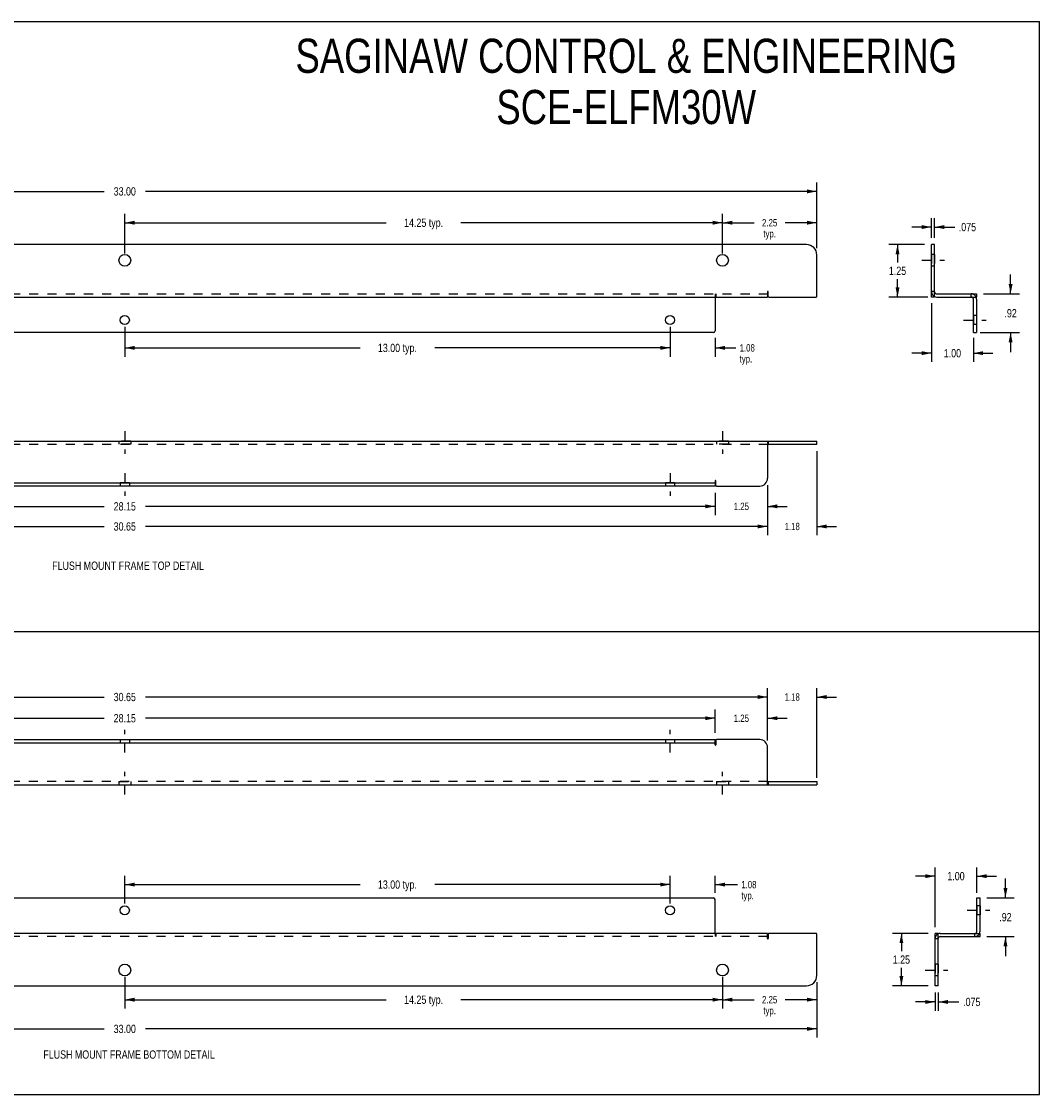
# Model space of a CAD drawing. Header units: inches. Extents: x 0 to 39.5, y 0 to 25.6.
# Tile 2 of 2: x 15.3 to 39.5, y 0 to 25.6. Entities that reach past the tile are written whole.
import ezdxf

# ---------------------------------------------------------------- set-up
doc = ezdxf.new("R2010")
doc.units = ezdxf.units.IN
doc.header["$LTSCALE"] = 2.174419
doc.header["$MEASUREMENT"] = 0
doc.linetypes.add('DASHED', pattern=[0.2, 0.1, -0.1])
doc.linetypes.add('HIDDEN', pattern=[0.2, 0.1, -0.1])
doc.layers.get('0').update_dxf_attribs({"linetype": 'CONTINUOUS'})
for name, color, linetype in [('02___PRT_ALL_AXES', 7, 'CONTINUOUS'), ('DEFAULT_2', 8, 'HIDDEN'), ('DIMENSIONS', 7, 'CONTINUOUS')]:
    doc.layers.add(name, color=color, linetype=linetype)
doc.styles.get("Standard").update_dxf_attribs({"font": 'txt', "width": 0.8})
doc.dimstyles.new('DIMSTYLE_1', dxfattribs={"dimtxt": 0.197674, "dimasz": 0.232558, "dimexe": 0.09, "dimexo": 0.07, "dimgap": 0.0425, "dimtad": 0, "dimtih": 1, "dimtoh": 1, "dimzin": 4, "dimdsep": 46, "dimtxsty": 'Standard', "dimblk": '_FILLED', "dimblk1": '_FILLED', "dimblk2": '_FILLED', "dimcen": 0.09, "dimadec": 0, "dimazin": 0, "dimtfac": 1, "dimtofl": 0, "dimtmove": 0, "dimatfit": 3, "dimldrblk": '_FILLED', "dimfxl": 0, "dimtolj": 1, "dimtzin": 4, "dimarcsym": 0})
doc.dimstyles.new('DIMSTYLE_2', dxfattribs={"dimtxt": 0.174419, "dimasz": 0.232558, "dimexe": 0.09, "dimexo": 0.07, "dimgap": 0.0375, "dimtad": 0, "dimtih": 1, "dimtoh": 1, "dimzin": 4, "dimdsep": 46, "dimtxsty": 'Standard', "dimblk": '_FILLED', "dimblk1": '_FILLED', "dimblk2": '_FILLED', "dimcen": 0.09, "dimadec": 0, "dimazin": 0, "dimtfac": 1, "dimtofl": 0, "dimtmove": 0, "dimatfit": 3, "dimldrblk": '_FILLED', "dimfxl": 0, "dimtolj": 1, "dimtzin": 4, "dimarcsym": 0})
doc.dimstyles.new('DIMSTYLE_4', dxfattribs={"dimtxt": 0.197674, "dimasz": 0.232558, "dimexe": 0.09, "dimexo": 0.07, "dimgap": 0.0425, "dimtad": 0, "dimtih": 1, "dimtoh": 1, "dimdec": 3, "dimzin": 4, "dimdsep": 46, "dimtxsty": 'Standard', "dimblk": '_FILLED', "dimblk1": '_FILLED', "dimblk2": '_FILLED', "dimcen": 0.09, "dimadec": 0, "dimazin": 0, "dimtfac": 1, "dimtdec": 3, "dimtofl": 0, "dimtmove": 0, "dimatfit": 3, "dimldrblk": '_FILLED', "dimfxl": 0, "dimtolj": 1, "dimtzin": 4, "dimarcsym": 0})

# ---------------------------------------------------------------- blocks, each defined once
blk = doc.blocks.new('_FILLED')
at = {"color": 0, "linetype": 'ByBlock'}
blk.add_solid([(0, 0), (-1, 0.2), (-1, -0.2)], dxfattribs=at)
blk = doc.blocks.new('*D1')
at = {"layer": 'DIMENSIONS', "color": 2, "linetype": 'Continuous'}
for p, q in [((1.23, 20.175), (1.23, 21.74)), ((1.23, 21.53), (17.236, 21.53)), ((34.23, 21.53), (18.224, 21.53)), ((34.23, 20.175), (34.23, 21.74))]:
    blk.add_line(p, q, dxfattribs=at)
at = {"layer": 'DIMENSIONS', "color": 2, "linetype": 'Continuous', "xscale": 0.2325581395, "yscale": 0.2325581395, "zscale": 0.2325581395, "rotation": 180}
blk.add_blockref('_FILLED', (1.23, 21.53), dxfattribs=at)
at = {"layer": 'DIMENSIONS', "color": 2, "linetype": 'Continuous', "xscale": 0.2325581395, "yscale": 0.2325581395, "zscale": 0.2325581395}
blk.add_blockref('_FILLED', (34.23, 21.53), dxfattribs=at)
at = {"layer": 'DIMENSIONS', "color": 2, "linetype": 'Continuous', "insert": (17.73, 21.629), "char_height": 0.1977, "width": 0.7907, "attachment_point": 2, "line_spacing_factor": 0.9}
blk.add_mtext('33.00', dxfattribs=at)
blk = doc.blocks.new('*D2')
at = {"layer": 'DIMENSIONS', "color": 2, "linetype": 'Continuous'}
for p, q in [((36.8, 20.262), (35.944, 20.262)), ((36.154, 20.262), (36.154, 19.835)), ((36.154, 19.012), (36.154, 19.44)), ((36.875, 19.012), (35.944, 19.012))]:
    blk.add_line(p, q, dxfattribs=at)
at = {"layer": 'DIMENSIONS', "color": 2, "linetype": 'Continuous', "xscale": 0.2325581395, "yscale": 0.2325581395, "zscale": 0.2325581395}
for p, rotation in [((36.154, 20.262), 90), ((36.154, 19.012), 270)]:
    blk.add_blockref('_FILLED', p, dxfattribs=dict(at, rotation=rotation))
at = {"layer": 'DIMENSIONS', "color": 2, "linetype": 'Continuous', "insert": (36.154, 19.736), "char_height": 0.1977, "width": 0.63256, "attachment_point": 2, "line_spacing_factor": 0.9}
blk.add_mtext('1.25', dxfattribs=at)
blk = doc.blocks.new('*D3')
at = {"layer": 'DIMENSIONS', "color": 2, "linetype": 'Continuous'}
for p, q in [((38.85, 19.087), (38.85, 19.552)), ((38.201, 19.087), (39.059, 19.087)), ((38.126, 18.165), (39.059, 18.165)), ((38.85, 18.165), (38.85, 17.7))]:
    blk.add_line(p, q, dxfattribs=at)
at = {"layer": 'DIMENSIONS', "color": 2, "linetype": 'Continuous', "xscale": 0.2325581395, "yscale": 0.2325581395, "zscale": 0.2325581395}
for p, rotation in [((38.85, 19.087), 270), ((38.85, 18.165), 90)]:
    blk.add_blockref('_FILLED', p, dxfattribs=dict(at, rotation=rotation))
at = {"layer": 'DIMENSIONS', "color": 2, "linetype": 'Continuous', "insert": (38.85, 18.725), "char_height": 0.1977, "width": 0.47442, "attachment_point": 2, "line_spacing_factor": 0.9}
blk.add_mtext('.92', dxfattribs=at)
blk = doc.blocks.new('*D4')
at = {"layer": 'DIMENSIONS', "color": 2, "linetype": 'Continuous'}
for p, q in [((36.963, 18.865), (36.963, 17.464)), ((37.963, 18.043), (37.963, 17.464)), ((36.963, 17.674), (36.498, 17.674)), ((37.963, 17.674), (38.428, 17.674))]:
    blk.add_line(p, q, dxfattribs=at)
at = {"layer": 'DIMENSIONS', "color": 2, "linetype": 'Continuous', "xscale": 0.2325581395, "yscale": 0.2325581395, "zscale": 0.2325581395}
blk.add_blockref('_FILLED', (36.963, 17.674), dxfattribs=at)
at = {"layer": 'DIMENSIONS', "color": 2, "linetype": 'Continuous', "xscale": 0.2325581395, "yscale": 0.2325581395, "zscale": 0.2325581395, "rotation": 180}
blk.add_blockref('_FILLED', (37.963, 17.674), dxfattribs=at)
at = {"layer": 'DIMENSIONS', "color": 2, "linetype": 'Continuous', "insert": (37.463, 17.772), "char_height": 0.1977, "width": 0.63256, "attachment_point": 2, "line_spacing_factor": 0.9}
blk.add_mtext('1.00', dxfattribs=at)
blk = doc.blocks.new('*D5')
at = {"layer": 'DIMENSIONS', "color": 2, "linetype": 'Continuous'}
for p, q in [((17.73, 20.05), (17.73, 20.992)), ((31.98, 20.05), (31.98, 20.992)), ((17.73, 20.783), (23.966, 20.783)), ((31.98, 20.783), (25.745, 20.783))]:
    blk.add_line(p, q, dxfattribs=at)
at = {"layer": 'DIMENSIONS', "color": 2, "linetype": 'Continuous', "xscale": 0.2325581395, "yscale": 0.2325581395, "zscale": 0.2325581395, "rotation": 180}
blk.add_blockref('_FILLED', (17.73, 20.783), dxfattribs=at)
at = {"layer": 'DIMENSIONS', "color": 2, "linetype": 'Continuous', "xscale": 0.2325581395, "yscale": 0.2325581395, "zscale": 0.2325581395}
blk.add_blockref('_FILLED', (31.98, 20.783), dxfattribs=at)
at = {"layer": 'DIMENSIONS', "color": 2, "linetype": 'Continuous', "insert": (24.855, 20.882), "char_height": 0.1977, "width": 1.5814, "attachment_point": 2, "line_spacing_factor": 0.9}
blk.add_mtext('14.25 typ.', dxfattribs=at)
blk = doc.blocks.new('*D6')
at = {"layer": 'DIMENSIONS', "color": 2, "linetype": 'Continuous'}
for p, q in [((31.98, 20.05), (31.98, 20.992)), ((34.23, 20.175), (34.23, 20.992)), ((31.98, 20.783), (32.739, 20.783)), ((34.23, 20.783), (33.471, 20.783))]:
    blk.add_line(p, q, dxfattribs=at)
at = {"layer": 'DIMENSIONS', "color": 2, "linetype": 'Continuous', "xscale": 0.2325581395, "yscale": 0.2325581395, "zscale": 0.2325581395, "rotation": 180}
blk.add_blockref('_FILLED', (31.98, 20.783), dxfattribs=at)
at = {"layer": 'DIMENSIONS', "color": 2, "linetype": 'Continuous', "xscale": 0.2325581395, "yscale": 0.2325581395, "zscale": 0.2325581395}
blk.add_blockref('_FILLED', (34.23, 20.783), dxfattribs=at)
at = {"layer": 'DIMENSIONS', "color": 2, "linetype": 'Continuous', "insert": (33.105, 20.87), "char_height": 0.1744, "width": 0.55814, "attachment_point": 2, "line_spacing_factor": 0.9}
blk.add_mtext('2.25\\Ptyp.', dxfattribs=at)
blk = doc.blocks.new('*D7')
at = {"layer": 'DIMENSIONS', "color": 2, "linetype": 'Continuous'}
for p, q in [((2.405, 14.529), (2.405, 13.333)), ((33.055, 14.529), (33.055, 13.333)), ((2.405, 13.542), (17.236, 13.542)), ((33.055, 13.542), (18.224, 13.542))]:
    blk.add_line(p, q, dxfattribs=at)
at = {"layer": 'DIMENSIONS', "color": 2, "linetype": 'Continuous', "xscale": 0.2325581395, "yscale": 0.2325581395, "zscale": 0.2325581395, "rotation": 180}
blk.add_blockref('_FILLED', (2.405, 13.542), dxfattribs=at)
at = {"layer": 'DIMENSIONS', "color": 2, "linetype": 'Continuous', "xscale": 0.2325581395, "yscale": 0.2325581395, "zscale": 0.2325581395}
blk.add_blockref('_FILLED', (33.055, 13.542), dxfattribs=at)
at = {"layer": 'DIMENSIONS', "color": 2, "linetype": 'Continuous', "insert": (17.73, 13.641), "char_height": 0.1977, "width": 0.7907, "attachment_point": 2, "line_spacing_factor": 0.9}
blk.add_mtext('30.65', dxfattribs=at)
blk = doc.blocks.new('*D8')
at = {"layer": 'DIMENSIONS', "color": 2, "linetype": 'Continuous'}
for p, q in [((34.23, 15.341), (34.23, 13.333)), ((33.055, 14.529), (33.055, 13.333)), ((33.055, 13.542), (32.59, 13.542)), ((34.23, 13.542), (34.695, 13.542))]:
    blk.add_line(p, q, dxfattribs=at)
at = {"layer": 'DIMENSIONS', "color": 2, "linetype": 'Continuous', "xscale": 0.2325581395, "yscale": 0.2325581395, "zscale": 0.2325581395}
blk.add_blockref('_FILLED', (33.055, 13.542), dxfattribs=at)
at = {"layer": 'DIMENSIONS', "color": 2, "linetype": 'Continuous', "xscale": 0.2325581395, "yscale": 0.2325581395, "zscale": 0.2325581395, "rotation": 180}
blk.add_blockref('_FILLED', (34.23, 13.542), dxfattribs=at)
at = {"layer": 'DIMENSIONS', "color": 2, "linetype": 'Continuous', "insert": (33.643, 13.629), "char_height": 0.1744, "width": 0.55814, "attachment_point": 2, "line_spacing_factor": 0.9}
blk.add_mtext('1.18', dxfattribs=at)
blk = doc.blocks.new('*D9')
at = {"layer": 'DIMENSIONS', "color": 2, "linetype": 'Continuous'}
for p, q in [((17.73, 18.3), (17.73, 17.59)), ((30.73, 18.3), (30.73, 17.59)), ((17.73, 17.8), (23.341, 17.8)), ((30.73, 17.8), (25.12, 17.8))]:
    blk.add_line(p, q, dxfattribs=at)
at = {"layer": 'DIMENSIONS', "color": 2, "linetype": 'Continuous', "xscale": 0.2325581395, "yscale": 0.2325581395, "zscale": 0.2325581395, "rotation": 180}
blk.add_blockref('_FILLED', (17.73, 17.8), dxfattribs=at)
at = {"layer": 'DIMENSIONS', "color": 2, "linetype": 'Continuous', "xscale": 0.2325581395, "yscale": 0.2325581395, "zscale": 0.2325581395}
blk.add_blockref('_FILLED', (30.73, 17.8), dxfattribs=at)
at = {"layer": 'DIMENSIONS', "color": 2, "linetype": 'Continuous', "insert": (24.23, 17.898), "char_height": 0.1977, "width": 1.5814, "attachment_point": 2, "line_spacing_factor": 0.9}
blk.add_mtext('13.00 typ.', dxfattribs=at)
blk = doc.blocks.new('*D10')
at = {"layer": 'DIMENSIONS', "color": 2, "linetype": 'Continuous'}
for p, q in [((30.73, 18.3), (30.73, 17.59)), ((31.805, 18.043), (31.805, 17.59)), ((30.73, 17.8), (30.265, 17.8)), ((31.805, 17.8), (32.302, 17.8))]:
    blk.add_line(p, q, dxfattribs=at)
at = {"layer": 'DIMENSIONS', "color": 2, "linetype": 'Continuous', "xscale": 0.2325581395, "yscale": 0.2325581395, "zscale": 0.2325581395}
blk.add_blockref('_FILLED', (30.73, 17.8), dxfattribs=at)
at = {"layer": 'DIMENSIONS', "color": 2, "linetype": 'Continuous', "xscale": 0.2325581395, "yscale": 0.2325581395, "zscale": 0.2325581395, "rotation": 180}
blk.add_blockref('_FILLED', (31.805, 17.8), dxfattribs=at)
at = {"layer": 'DIMENSIONS', "color": 2, "linetype": 'Continuous', "insert": (32.389, 17.887), "char_height": 0.1744, "width": 0.55814, "attachment_point": 1, "line_spacing_factor": 0.9}
blk.add_mtext('1.08\\Ptyp.', dxfattribs=at)
blk = doc.blocks.new('*D13')
at = {"layer": 'DIMENSIONS', "color": 2, "linetype": 'Continuous'}
for p, q in [((31.805, 14.341), (31.805, 13.813)), ((33.055, 14.529), (33.055, 13.813)), ((31.805, 14.022), (31.34, 14.022)), ((33.055, 14.022), (33.52, 14.022))]:
    blk.add_line(p, q, dxfattribs=at)
at = {"layer": 'DIMENSIONS', "color": 2, "linetype": 'Continuous', "xscale": 0.2325581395, "yscale": 0.2325581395, "zscale": 0.2325581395}
blk.add_blockref('_FILLED', (31.805, 14.022), dxfattribs=at)
at = {"layer": 'DIMENSIONS', "color": 2, "linetype": 'Continuous', "xscale": 0.2325581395, "yscale": 0.2325581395, "zscale": 0.2325581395, "rotation": 180}
blk.add_blockref('_FILLED', (33.055, 14.022), dxfattribs=at)
at = {"layer": 'DIMENSIONS', "color": 2, "linetype": 'Continuous', "insert": (32.43, 14.109), "char_height": 0.1744, "width": 0.55814, "attachment_point": 2, "line_spacing_factor": 0.9}
blk.add_mtext('1.25', dxfattribs=at)
blk = doc.blocks.new('*D14')
at = {"layer": 'DIMENSIONS', "color": 2, "linetype": 'Continuous'}
for p, q in [((3.655, 14.341), (3.655, 13.813)), ((31.805, 14.341), (31.805, 13.813)), ((3.655, 14.022), (17.236, 14.022)), ((31.805, 14.022), (18.224, 14.022))]:
    blk.add_line(p, q, dxfattribs=at)
at = {"layer": 'DIMENSIONS', "color": 2, "linetype": 'Continuous', "xscale": 0.2325581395, "yscale": 0.2325581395, "zscale": 0.2325581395, "rotation": 180}
blk.add_blockref('_FILLED', (3.655, 14.022), dxfattribs=at)
at = {"layer": 'DIMENSIONS', "color": 2, "linetype": 'Continuous', "xscale": 0.2325581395, "yscale": 0.2325581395, "zscale": 0.2325581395}
blk.add_blockref('_FILLED', (31.805, 14.022), dxfattribs=at)
at = {"layer": 'DIMENSIONS', "color": 2, "linetype": 'Continuous', "insert": (17.73, 14.121), "char_height": 0.1977, "width": 0.7907, "attachment_point": 2, "line_spacing_factor": 0.9}
blk.add_mtext('28.15', dxfattribs=at)
blk = doc.blocks.new('*D20')
at = {"layer": 'DIMENSIONS', "color": 2, "linetype": 'Continuous'}
for p, q in [((2.405, 8.437), (2.405, 9.686)), ((2.405, 9.477), (17.236, 9.477)), ((33.055, 9.477), (18.224, 9.477)), ((33.055, 8.437), (33.055, 9.686))]:
    blk.add_line(p, q, dxfattribs=at)
at = {"layer": 'DIMENSIONS', "color": 2, "linetype": 'Continuous', "xscale": 0.2325581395, "yscale": 0.2325581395, "zscale": 0.2325581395, "rotation": 180}
blk.add_blockref('_FILLED', (2.405, 9.477), dxfattribs=at)
at = {"layer": 'DIMENSIONS', "color": 2, "linetype": 'Continuous', "xscale": 0.2325581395, "yscale": 0.2325581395, "zscale": 0.2325581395}
blk.add_blockref('_FILLED', (33.055, 9.477), dxfattribs=at)
at = {"layer": 'DIMENSIONS', "color": 2, "linetype": 'Continuous', "insert": (17.73, 9.576), "char_height": 0.1977, "width": 0.7907, "attachment_point": 2, "line_spacing_factor": 0.9}
blk.add_mtext('30.65', dxfattribs=at)
blk = doc.blocks.new('*D21')
at = {"layer": 'DIMENSIONS', "color": 2, "linetype": 'Continuous'}
for p, q in [((33.055, 9.477), (32.59, 9.477)), ((33.055, 8.437), (33.055, 9.686)), ((34.23, 7.55), (34.23, 9.686)), ((34.23, 9.477), (34.695, 9.477))]:
    blk.add_line(p, q, dxfattribs=at)
at = {"layer": 'DIMENSIONS', "color": 2, "linetype": 'Continuous', "xscale": 0.2325581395, "yscale": 0.2325581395, "zscale": 0.2325581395}
blk.add_blockref('_FILLED', (33.055, 9.477), dxfattribs=at)
at = {"layer": 'DIMENSIONS', "color": 2, "linetype": 'Continuous', "xscale": 0.2325581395, "yscale": 0.2325581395, "zscale": 0.2325581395, "rotation": 180}
blk.add_blockref('_FILLED', (34.23, 9.477), dxfattribs=at)
at = {"layer": 'DIMENSIONS', "color": 2, "linetype": 'Continuous', "insert": (33.643, 9.564), "char_height": 0.1744, "width": 0.55814, "attachment_point": 2, "line_spacing_factor": 0.9}
blk.add_mtext('1.18', dxfattribs=at)
blk = doc.blocks.new('*D22')
at = {"layer": 'DIMENSIONS', "color": 2, "linetype": 'Continuous'}
for p, q in [((31.805, 8.971), (31.34, 8.971)), ((31.805, 8.625), (31.805, 9.18)), ((33.055, 8.437), (33.055, 9.18)), ((33.055, 8.971), (33.52, 8.971))]:
    blk.add_line(p, q, dxfattribs=at)
at = {"layer": 'DIMENSIONS', "color": 2, "linetype": 'Continuous', "xscale": 0.2325581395, "yscale": 0.2325581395, "zscale": 0.2325581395}
blk.add_blockref('_FILLED', (31.805, 8.971), dxfattribs=at)
at = {"layer": 'DIMENSIONS', "color": 2, "linetype": 'Continuous', "xscale": 0.2325581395, "yscale": 0.2325581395, "zscale": 0.2325581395, "rotation": 180}
blk.add_blockref('_FILLED', (33.055, 8.971), dxfattribs=at)
at = {"layer": 'DIMENSIONS', "color": 2, "linetype": 'Continuous', "insert": (32.43, 9.058), "char_height": 0.1744, "width": 0.55814, "attachment_point": 2, "line_spacing_factor": 0.9}
blk.add_mtext('1.25', dxfattribs=at)
blk = doc.blocks.new('*D23')
at = {"layer": 'DIMENSIONS', "color": 2, "linetype": 'Continuous'}
for p, q in [((3.655, 8.625), (3.655, 9.18)), ((3.655, 8.971), (17.236, 8.971)), ((31.805, 8.971), (18.224, 8.971)), ((31.805, 8.625), (31.805, 9.18))]:
    blk.add_line(p, q, dxfattribs=at)
at = {"layer": 'DIMENSIONS', "color": 2, "linetype": 'Continuous', "xscale": 0.2325581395, "yscale": 0.2325581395, "zscale": 0.2325581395, "rotation": 180}
blk.add_blockref('_FILLED', (3.655, 8.971), dxfattribs=at)
at = {"layer": 'DIMENSIONS', "color": 2, "linetype": 'Continuous', "xscale": 0.2325581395, "yscale": 0.2325581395, "zscale": 0.2325581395}
blk.add_blockref('_FILLED', (31.805, 8.971), dxfattribs=at)
at = {"layer": 'DIMENSIONS', "color": 2, "linetype": 'Continuous', "insert": (17.73, 9.07), "char_height": 0.1977, "width": 0.7907, "attachment_point": 2, "line_spacing_factor": 0.9}
blk.add_mtext('28.15', dxfattribs=at)
blk = doc.blocks.new('*D25')
at = {"layer": 'DIMENSIONS', "color": 2, "linetype": 'Continuous'}
for p, q in [((38.727, 4.689), (38.727, 5.154)), ((38.286, 4.689), (38.936, 4.689)), ((38.286, 3.767), (38.936, 3.767)), ((38.727, 3.767), (38.727, 3.302))]:
    blk.add_line(p, q, dxfattribs=at)
at = {"layer": 'DIMENSIONS', "color": 2, "linetype": 'Continuous', "xscale": 0.2325581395, "yscale": 0.2325581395, "zscale": 0.2325581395}
for p, rotation in [((38.727, 4.689), 270), ((38.727, 3.767), 90)]:
    blk.add_blockref('_FILLED', p, dxfattribs=dict(at, rotation=rotation))
at = {"layer": 'DIMENSIONS', "color": 2, "linetype": 'Continuous', "insert": (38.727, 4.327), "char_height": 0.1977, "width": 0.47442, "attachment_point": 2, "line_spacing_factor": 0.9}
blk.add_mtext('.92', dxfattribs=at)
blk = doc.blocks.new('*D26')
at = {"layer": 'DIMENSIONS', "color": 2, "linetype": 'Continuous'}
for p, q in [((36.885, 3.842), (36.036, 3.842)), ((36.246, 3.842), (36.246, 3.415)), ((36.246, 2.592), (36.246, 3.019)), ((36.885, 2.592), (36.036, 2.592))]:
    blk.add_line(p, q, dxfattribs=at)
at = {"layer": 'DIMENSIONS', "color": 2, "linetype": 'Continuous', "xscale": 0.2325581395, "yscale": 0.2325581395, "zscale": 0.2325581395}
for p, rotation in [((36.246, 3.842), 90), ((36.246, 2.592), 270)]:
    blk.add_blockref('_FILLED', p, dxfattribs=dict(at, rotation=rotation))
at = {"layer": 'DIMENSIONS', "color": 2, "linetype": 'Continuous', "insert": (36.246, 3.316), "char_height": 0.1977, "width": 0.63256, "attachment_point": 2, "line_spacing_factor": 0.9}
blk.add_mtext('1.25', dxfattribs=at)
blk = doc.blocks.new('*D27')
at = {"layer": 'DIMENSIONS', "color": 2, "linetype": 'Continuous'}
for p, q in [((37.048, 3.99), (37.048, 5.415)), ((38.048, 4.812), (38.048, 5.415)), ((37.048, 5.206), (36.583, 5.206)), ((38.048, 5.206), (38.513, 5.206))]:
    blk.add_line(p, q, dxfattribs=at)
at = {"layer": 'DIMENSIONS', "color": 2, "linetype": 'Continuous', "xscale": 0.2325581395, "yscale": 0.2325581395, "zscale": 0.2325581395}
blk.add_blockref('_FILLED', (37.048, 5.206), dxfattribs=at)
at = {"layer": 'DIMENSIONS', "color": 2, "linetype": 'Continuous', "xscale": 0.2325581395, "yscale": 0.2325581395, "zscale": 0.2325581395, "rotation": 180}
blk.add_blockref('_FILLED', (38.048, 5.206), dxfattribs=at)
at = {"layer": 'DIMENSIONS', "color": 2, "linetype": 'Continuous', "insert": (37.548, 5.305), "char_height": 0.1977, "width": 0.63256, "attachment_point": 2, "line_spacing_factor": 0.9}
blk.add_mtext('1.00', dxfattribs=at)
blk = doc.blocks.new('*D28')
at = {"layer": 'DIMENSIONS', "color": 2, "linetype": 'Continuous'}
for p, q in [((31.98, 2.804), (31.98, 2.052)), ((34.23, 2.679), (34.23, 2.052)), ((31.98, 2.261), (32.739, 2.261)), ((34.23, 2.261), (33.471, 2.261))]:
    blk.add_line(p, q, dxfattribs=at)
at = {"layer": 'DIMENSIONS', "color": 2, "linetype": 'Continuous', "xscale": 0.2325581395, "yscale": 0.2325581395, "zscale": 0.2325581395, "rotation": 180}
blk.add_blockref('_FILLED', (31.98, 2.261), dxfattribs=at)
at = {"layer": 'DIMENSIONS', "color": 2, "linetype": 'Continuous', "xscale": 0.2325581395, "yscale": 0.2325581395, "zscale": 0.2325581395}
blk.add_blockref('_FILLED', (34.23, 2.261), dxfattribs=at)
at = {"layer": 'DIMENSIONS', "color": 2, "linetype": 'Continuous', "insert": (33.105, 2.349), "char_height": 0.1744, "width": 0.55814, "attachment_point": 2, "line_spacing_factor": 0.9}
blk.add_mtext('2.25\\Ptyp.', dxfattribs=at)
blk = doc.blocks.new('*D29')
at = {"layer": 'DIMENSIONS', "color": 2, "linetype": 'Continuous'}
for p, q in [((17.73, 2.804), (17.73, 2.052)), ((31.98, 2.804), (31.98, 2.052)), ((17.73, 2.261), (23.966, 2.261)), ((31.98, 2.261), (25.745, 2.261))]:
    blk.add_line(p, q, dxfattribs=at)
at = {"layer": 'DIMENSIONS', "color": 2, "linetype": 'Continuous', "xscale": 0.2325581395, "yscale": 0.2325581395, "zscale": 0.2325581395, "rotation": 180}
blk.add_blockref('_FILLED', (17.73, 2.261), dxfattribs=at)
at = {"layer": 'DIMENSIONS', "color": 2, "linetype": 'Continuous', "xscale": 0.2325581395, "yscale": 0.2325581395, "zscale": 0.2325581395}
blk.add_blockref('_FILLED', (31.98, 2.261), dxfattribs=at)
at = {"layer": 'DIMENSIONS', "color": 2, "linetype": 'Continuous', "insert": (24.855, 2.36), "char_height": 0.1977, "width": 1.5814, "attachment_point": 2, "line_spacing_factor": 0.9}
blk.add_mtext('14.25 typ.', dxfattribs=at)
blk = doc.blocks.new('*D30')
at = {"layer": 'DIMENSIONS', "color": 2, "linetype": 'Continuous'}
for p, q in [((30.73, 4.555), (30.73, 5.214)), ((31.805, 4.812), (31.805, 5.214)), ((30.73, 5.005), (30.265, 5.005)), ((31.805, 5.005), (32.34, 5.005))]:
    blk.add_line(p, q, dxfattribs=at)
at = {"layer": 'DIMENSIONS', "color": 2, "linetype": 'Continuous', "xscale": 0.2325581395, "yscale": 0.2325581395, "zscale": 0.2325581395}
blk.add_blockref('_FILLED', (30.73, 5.005), dxfattribs=at)
at = {"layer": 'DIMENSIONS', "color": 2, "linetype": 'Continuous', "xscale": 0.2325581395, "yscale": 0.2325581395, "zscale": 0.2325581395, "rotation": 180}
blk.add_blockref('_FILLED', (31.805, 5.005), dxfattribs=at)
at = {"layer": 'DIMENSIONS', "color": 2, "linetype": 'Continuous', "insert": (32.428, 5.092), "char_height": 0.1744, "width": 0.55814, "attachment_point": 1, "line_spacing_factor": 0.9}
blk.add_mtext('1.08\\Ptyp.', dxfattribs=at)
blk = doc.blocks.new('*D31')
at = {"layer": 'DIMENSIONS', "color": 2, "linetype": 'Continuous'}
for p, q in [((17.73, 4.555), (17.73, 5.214)), ((30.73, 4.555), (30.73, 5.214)), ((17.73, 5.005), (23.341, 5.005)), ((30.73, 5.005), (25.12, 5.005))]:
    blk.add_line(p, q, dxfattribs=at)
at = {"layer": 'DIMENSIONS', "color": 2, "linetype": 'Continuous', "xscale": 0.2325581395, "yscale": 0.2325581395, "zscale": 0.2325581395, "rotation": 180}
blk.add_blockref('_FILLED', (17.73, 5.005), dxfattribs=at)
at = {"layer": 'DIMENSIONS', "color": 2, "linetype": 'Continuous', "xscale": 0.2325581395, "yscale": 0.2325581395, "zscale": 0.2325581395}
blk.add_blockref('_FILLED', (30.73, 5.005), dxfattribs=at)
at = {"layer": 'DIMENSIONS', "color": 2, "linetype": 'Continuous', "insert": (24.23, 5.104), "char_height": 0.1977, "width": 1.5814, "attachment_point": 2, "line_spacing_factor": 0.9}
blk.add_mtext('13.00 typ.', dxfattribs=at)
blk = doc.blocks.new('*D36')
at = {"layer": 'DIMENSIONS', "color": 2, "linetype": 'Continuous'}
for p, q in [((1.23, 2.679), (1.23, 1.356)), ((34.23, 2.679), (34.23, 1.356)), ((1.23, 1.565), (17.236, 1.565)), ((34.23, 1.565), (18.224, 1.565))]:
    blk.add_line(p, q, dxfattribs=at)
at = {"layer": 'DIMENSIONS', "color": 2, "linetype": 'Continuous', "xscale": 0.2325581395, "yscale": 0.2325581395, "zscale": 0.2325581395, "rotation": 180}
blk.add_blockref('_FILLED', (1.23, 1.565), dxfattribs=at)
at = {"layer": 'DIMENSIONS', "color": 2, "linetype": 'Continuous', "xscale": 0.2325581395, "yscale": 0.2325581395, "zscale": 0.2325581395}
blk.add_blockref('_FILLED', (34.23, 1.565), dxfattribs=at)
at = {"layer": 'DIMENSIONS', "color": 2, "linetype": 'Continuous', "insert": (17.73, 1.664), "char_height": 0.1977, "width": 0.7907, "attachment_point": 2, "line_spacing_factor": 0.9}
blk.add_mtext('33.00', dxfattribs=at)
blk = doc.blocks.new('*D37')
at = {"layer": 'DIMENSIONS', "color": 2, "linetype": 'Continuous'}
for p, q in [((36.963, 20.425), (36.963, 20.889)), ((37.038, 20.425), (37.038, 20.889)), ((36.963, 20.68), (36.498, 20.68)), ((37.038, 20.68), (37.517, 20.68))]:
    blk.add_line(p, q, dxfattribs=at)
at = {"layer": 'DIMENSIONS', "color": 2, "linetype": 'Continuous', "xscale": 0.2325581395, "yscale": 0.2325581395, "zscale": 0.2325581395}
blk.add_blockref('_FILLED', (36.963, 20.68), dxfattribs=at)
at = {"layer": 'DIMENSIONS', "color": 2, "linetype": 'Continuous', "xscale": 0.2325581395, "yscale": 0.2325581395, "zscale": 0.2325581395, "rotation": 180}
blk.add_blockref('_FILLED', (37.038, 20.68), dxfattribs=at)
at = {"layer": 'DIMENSIONS', "color": 2, "linetype": 'Continuous', "insert": (37.615, 20.779), "char_height": 0.1977, "width": 0.63256, "attachment_point": 1, "line_spacing_factor": 0.9}
blk.add_mtext('.075', dxfattribs=at)
blk = doc.blocks.new('*D38')
at = {"layer": 'DIMENSIONS', "color": 2, "linetype": 'Continuous'}
for p, q in [((37.048, 2.429), (37.048, 1.997)), ((37.123, 2.429), (37.123, 1.997)), ((37.048, 2.207), (36.583, 2.207)), ((37.123, 2.207), (37.619, 2.207))]:
    blk.add_line(p, q, dxfattribs=at)
at = {"layer": 'DIMENSIONS', "color": 2, "linetype": 'Continuous', "xscale": 0.2325581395, "yscale": 0.2325581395, "zscale": 0.2325581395}
blk.add_blockref('_FILLED', (37.048, 2.207), dxfattribs=at)
at = {"layer": 'DIMENSIONS', "color": 2, "linetype": 'Continuous', "xscale": 0.2325581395, "yscale": 0.2325581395, "zscale": 0.2325581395, "rotation": 180}
blk.add_blockref('_FILLED', (37.123, 2.207), dxfattribs=at)
at = {"layer": 'DIMENSIONS', "color": 2, "linetype": 'Continuous', "insert": (37.718, 2.306), "char_height": 0.1977, "width": 0.63256, "attachment_point": 1, "line_spacing_factor": 0.9}
blk.add_mtext('.075', dxfattribs=at)

msp = doc.modelspace()

# ---------------------------------------------------------------- linework, layer by layer
at = {"color": 7, "linetype": 'Continuous'}
for p, q in [((0, 25.5814), (39.5349, 25.5814)), ((39.5349, 0), (39.5349, 25.5814)), ((37.038, 20.2623), (36.963, 20.2623)), ((37.038, 19.0123), (37.038, 20.2623)), ((37.038, 19.0123), (36.963, 19.0123)), ((37.089, 19.0873), (38.038, 19.0873)), ((38.038, 19.0873), (38.038, 19.0123)), ((38.038, 18.9613), (38.038, 18.1653)), ((37.963, 18.1653), (38.038, 18.1653)), ((33.0551, 15.504), (34.2301, 15.504)), ((33.0701, 15.579), (33.0701, 15.504)), ((34.2301, 15.504), (34.2301, 15.579)), ((31.8051, 14.504), (3.6551, 14.504)), ((31.8051, 14.579), (31.8051, 14.504)), ((0.0048, 11.0367), (39.5396, 11.0367)), ((3.6551, 8.4617), (31.8051, 8.4617)), ((31.8051, 8.3867), (31.8051, 8.4617)), ((33.0551, 7.4617), (34.2301, 7.4617)), ((33.0701, 7.4617), (33.0701, 7.3867)), ((34.2301, 7.4617), (34.2301, 7.3867)), ((38.0478, 4.689), (38.1228, 4.689)), ((38.1228, 3.893), (38.1228, 4.689)), ((37.1228, 3.842), (37.0478, 3.842)), ((37.1228, 2.592), (37.1228, 3.842)), ((38.1228, 3.767), (38.1228, 3.842)), ((37.1738, 3.767), (38.1228, 3.767)), ((37.1228, 2.592), (37.0478, 2.592)), ((0, 0), (39.5349, 0))]:
    msp.add_line(p, q, dxfattribs=at)
at = {"color": 3, "linetype": 'Continuous'}
for p, q in [((33.9801, 20.2623), (1.4801, 20.2623)), ((36.963, 19.0123), (36.963, 20.2623)), ((34.2301, 19.0273), (34.2301, 20.0123)), ((2.4051, 19.0123), (33.0551, 19.0123)), ((31.8051, 19.0123), (31.8051, 18.2053)), ((33.0551, 19.1383), (33.0551, 19.0123)), ((33.0701, 19.0273), (33.0701, 19.1383)), ((33.0851, 19.0123), (34.2151, 19.0123)), ((37.089, 19.0123), (38.038, 19.0123)), ((37.963, 18.1653), (37.963, 18.9613)), ((31.7651, 18.1653), (3.6951, 18.1653)), ((1.2301, 15.579), (34.2301, 15.579)), ((33.0551, 15.579), (33.0551, 14.6915)), ((31.8051, 14.63), (31.8051, 14.579)), ((31.8201, 14.519), (31.8201, 14.63)), ((3.6551, 14.579), (31.8051, 14.579)), ((31.8351, 14.504), (32.8676, 14.504)), ((31.8201, 8.4467), (31.8201, 8.3357)), ((32.8676, 8.4617), (31.8351, 8.4617)), ((3.6551, 8.3867), (31.8051, 8.3867)), ((31.8051, 8.3357), (31.8051, 8.3867)), ((33.0551, 7.3867), (33.0551, 8.2742)), ((1.2301, 7.3867), (34.2301, 7.3867)), ((3.6951, 4.689), (31.7651, 4.689)), ((31.8051, 3.842), (31.8051, 4.649)), ((38.0478, 3.893), (38.0478, 4.689)), ((33.0551, 3.842), (2.4051, 3.842)), ((33.0551, 3.716), (33.0551, 3.842)), ((34.2151, 3.842), (33.0851, 3.842)), ((37.0478, 2.592), (37.0478, 3.842)), ((37.1738, 3.842), (38.1228, 3.842)), ((33.0701, 3.827), (33.0701, 3.716)), ((34.2301, 2.842), (34.2301, 3.827)), ((1.4801, 2.592), (33.9801, 2.592))]:
    msp.add_line(p, q, dxfattribs=at)
for centre, radius, start, end in [((33.9801, 20.0123), 0.25, 0, 90), ((33.0626, 19.1383), 0.0075, 0, 180), ((33.0851, 19.0273), 0.015, 180, 270), ((34.2151, 19.0273), 0.015, 270, 360), ((37.089, 19.1383), 0.126, 246.11292, 270), ((37.912, 18.9613), 0.051, 0, 90), ((31.7651, 18.2053), 0.04, 270, 360), ((31.8126, 14.63), 0.0075, 0, 180), ((32.8676, 14.6915), 0.1875, 270, 360), ((31.8351, 14.519), 0.015, 180, 270), ((31.8351, 8.4467), 0.015, 90, 180), ((32.8676, 8.2742), 0.1875, 0, 90), ((31.8126, 8.3357), 0.0075, 180, 360), ((31.7651, 4.649), 0.04, 0, 90), ((33.0851, 3.827), 0.015, 90, 180), ((34.2151, 3.827), 0.015, 0, 90), ((37.1738, 3.716), 0.126, 90, 113.88708), ((37.9968, 3.893), 0.051, 270, 360), ((33.0626, 3.716), 0.0075, 180, 360), ((33.9801, 2.842), 0.25, 270, 360)]:
    msp.add_arc(centre, radius, start, end, dxfattribs=at)
at = {"color": 7, "linetype": 'Continuous'}
for centre, radius, start, end in [((37.089, 19.1383), 0.051, 180, 270), ((37.912, 18.9613), 0.126, 0, 23.88708), ((37.9968, 3.893), 0.126, 336.11292, 360), ((37.1738, 3.716), 0.051, 90, 180)]:
    msp.add_arc(centre, radius, start, end, dxfattribs=at)
at = {"layer": '02___PRT_ALL_AXES', "color": 8, "linetype": 'HIDDEN'}
for p, q in [((36.963, 20.0278), (36.963, 19.7468)), ((37.038, 20.0278), (36.963, 20.0278)), ((37.038, 20.0278), (37.038, 19.7468)), ((37.038, 19.7468), (36.963, 19.7468)), ((38.038, 18.5713), (37.963, 18.5713)), ((37.963, 18.5713), (37.963, 18.3533)), ((38.038, 18.5713), (38.038, 18.3533)), ((38.038, 18.3533), (37.963, 18.3533)), ((17.5896, 15.579), (17.5896, 15.504)), ((17.8706, 15.579), (17.5896, 15.579)), ((17.8706, 15.504), (17.5896, 15.504)), ((17.8706, 15.579), (17.8706, 15.504)), ((32.1206, 15.579), (31.8396, 15.579)), ((31.8396, 15.579), (31.8396, 15.504)), ((32.1206, 15.504), (31.8396, 15.504)), ((32.1206, 15.579), (32.1206, 15.504)), ((17.6211, 14.579), (17.6211, 14.504)), ((17.8391, 14.579), (17.6211, 14.579)), ((17.8391, 14.504), (17.6211, 14.504)), ((17.8391, 14.579), (17.8391, 14.504)), ((30.8391, 14.579), (30.6211, 14.579)), ((30.6211, 14.579), (30.6211, 14.504)), ((30.8391, 14.504), (30.6211, 14.504)), ((30.8391, 14.579), (30.8391, 14.504)), ((17.6211, 8.4617), (17.6211, 8.3867)), ((17.6211, 8.4617), (17.8391, 8.4617)), ((17.8391, 8.4617), (17.8391, 8.3867)), ((30.6211, 8.4617), (30.8391, 8.4617)), ((30.6211, 8.4617), (30.6211, 8.3867)), ((30.8391, 8.4617), (30.8391, 8.3867)), ((17.6211, 8.3867), (17.8391, 8.3867)), ((30.6211, 8.3867), (30.8391, 8.3867)), ((17.5896, 7.4617), (17.5896, 7.3867)), ((17.5896, 7.4617), (17.8706, 7.4617)), ((17.8706, 7.4617), (17.8706, 7.3867)), ((31.8396, 7.4617), (32.1206, 7.4617)), ((31.8396, 7.4617), (31.8396, 7.3867)), ((32.1206, 7.4617), (32.1206, 7.3867)), ((17.5896, 7.3867), (17.8706, 7.3867)), ((31.8396, 7.3867), (32.1206, 7.3867)), ((38.0478, 4.501), (38.0478, 4.283)), ((38.1228, 4.501), (38.0478, 4.501)), ((38.1228, 4.501), (38.1228, 4.283)), ((38.1228, 4.283), (38.0478, 4.283)), ((37.0478, 3.1075), (37.0478, 2.8265)), ((37.1228, 3.1075), (37.0478, 3.1075)), ((37.1228, 3.1075), (37.1228, 2.8265)), ((37.1228, 2.8265), (37.0478, 2.8265))]:
    msp.add_line(p, q, dxfattribs=at)
at = {"layer": '02___PRT_ALL_AXES', "color": 2, "linetype": 'DASHED'}
for p, q in [((36.7304, 19.8873), (37.2705, 19.8873)), ((37.7304, 18.4623), (38.2705, 18.4623)), ((17.7301, 15.8116), (17.7301, 15.2714)), ((31.9801, 15.8116), (31.9801, 15.2714)), ((17.7301, 14.8116), (17.7301, 14.2714)), ((30.7301, 14.8116), (30.7301, 14.2714)), ((17.7301, 8.1542), (17.7301, 8.6943)), ((30.7301, 8.1542), (30.7301, 8.6943)), ((17.7301, 7.1542), (17.7301, 7.6943)), ((31.9801, 7.1542), (31.9801, 7.6943)), ((37.8153, 4.392), (38.3554, 4.392)), ((36.8153, 2.967), (37.3554, 2.967))]:
    msp.add_line(p, q, dxfattribs=at)
at = {"layer": '02___PRT_ALL_AXES', "color": 3, "linetype": 'Continuous'}
for centre, radius in [((17.7301, 19.8873), 0.1405), ((31.9801, 19.8873), 0.1405), ((17.7301, 18.4623), 0.109), ((30.7301, 18.4623), 0.109), ((17.7301, 4.392), 0.109), ((30.7301, 4.392), 0.109), ((17.7301, 2.967), 0.1405), ((31.9801, 2.967), 0.1405)]:
    msp.add_circle(centre, radius, dxfattribs=at)
at = {"layer": 'DEFAULT_2', "color": 8, "linetype": 'HIDDEN'}
for p, q in [((2.4051, 19.0873), (33.0551, 19.0873)), ((31.8051, 19.0873), (31.8051, 19.0123)), ((31.8201, 19.0873), (31.8201, 19.0123)), ((37.038, 19.1458), (36.963, 19.1458)), ((37.9045, 19.0873), (37.9045, 19.0123)), ((2.4051, 15.504), (33.0551, 15.504)), ((33.0551, 7.4617), (2.4051, 7.4617)), ((31.8051, 3.842), (31.8051, 3.767)), ((31.8201, 3.842), (31.8201, 3.767)), ((37.9893, 3.842), (37.9893, 3.767)), ((33.0551, 3.767), (2.4051, 3.767)), ((37.1228, 3.7085), (37.0478, 3.7085))]:
    msp.add_line(p, q, dxfattribs=at)
for centre, start, end in [((37.089, 19.1383), 180, 246.11292), ((37.912, 18.9613), 23.88708, 90), ((37.9968, 3.893), 270, 336.11292), ((37.1738, 3.716), 113.88708, 180)]:
    msp.add_arc(centre, 0.126, start, end, dxfattribs=at)

# ---------------------------------------------------------------- texts
at = {"layer": 'DIMENSIONS', "color": 2, "linetype": 'Continuous', "attachment_point": 2, "line_spacing_factor": 0.9}
for s, insert, char_height, width in [('SAGINAW CONTROL & ENGINEERING\\PSCE-ELFM30W', (29.6852, 25.1702), 0.813953, 18.883721), ('FLUSH MOUNT FRAME TOP DETAIL', (17.809, 12.706), 0.197674, 4.427907), ('FLUSH MOUNT FRAME BOTTOM DETAIL', (17.8336, 1.0526), 0.197674, 4.902326)]:
    msp.add_mtext(s, dxfattribs=dict(at, insert=insert, char_height=char_height, width=width))

# ---------------------------------------------------------------- dimensions: what is measured, and where the dimension line sits
at = {"layer": 'DIMENSIONS', "color": 2, "linetype": 'Continuous'}
for base, p1, p2, dimstyle, picture, middle in [((34.2301, 21.5302), (1.2301, 20.1051), (34.2301, 20.1051), 'DIMSTYLE_1', '*D1', (17.7301, 21.5302)), ((37.038, 20.6801), (36.963, 20.3551), (37.038, 20.3551), 'DIMSTYLE_4', '*D37', (37.9317, 20.6801)), ((37.963, 17.6736), (36.963, 18.9345), (37.963, 18.1125), 'DIMSTYLE_1', '*D4', (37.463, 17.6736)), ((34.2301163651, 13.5422119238), (33.0551163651, 14.5987118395), (34.2301163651, 15.4112118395), 'DIMSTYLE_2', '*D8', (33.6426163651, 13.5422119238)), ((33.0551, 13.5422), (2.4051, 14.5987), (33.0551, 14.5987), 'DIMSTYLE_1', '*D7', (17.7301, 13.5422)), ((33.0551, 9.4767), (2.4051, 8.367), (33.0551, 8.367), 'DIMSTYLE_1', '*D20', (17.7301, 9.4767)), ((34.2301163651, 9.4767054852), (33.0551163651, 8.3670353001), (34.2301163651, 7.4795353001), 'DIMSTYLE_2', '*D21', (33.6426163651, 9.4767054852)), ((38.0478, 5.2058), (37.0478, 3.9198), (38.0478, 4.7418), 'DIMSTYLE_1', '*D27', (37.5478, 5.2058)), ((34.2301, 1.5649), (1.2301, 2.7493), (34.2301, 2.7493), 'DIMSTYLE_1', '*D36', (17.7301, 1.5649)), ((37.1228, 2.2068), (37.0478, 2.4993), (37.1228, 2.4993), 'DIMSTYLE_4', '*D38', (38.034, 2.2068))]:
    dim = msp.add_linear_dim(base=base, p1=p1, p2=p2, dimstyle=dimstyle, dxfattribs=at)
    dim.commit()
    dim.dimension.update_dxf_attribs({"geometry": picture, "text_midpoint": middle, "dimtype": 160})
for base, p1, p2, picture, middle in [((31.9801, 20.7831), (17.7301, 19.9801), (31.9801, 19.9801), '*D5', (24.8551, 20.7831)), ((30.7301, 17.7996), (17.7301, 18.3695), (30.7301, 18.3695), '*D9', (24.2301, 17.7996))]:
    dim = msp.add_linear_dim(base=base, p1=p1, p2=p2, text='<> typ.', dimstyle='DIMSTYLE_1', dxfattribs=at)
    dim.commit()
    dim.dimension.update_dxf_attribs({"geometry": picture, "text_midpoint": middle, "dimtype": 160})
for base, p1, p2, text, dimstyle, picture, middle in [((31.9801, 20.7831), (34.2301, 20.1051), (31.9801, 19.9801), '<>\\Ptyp.', 'DIMSTYLE_2', '*D6', (33.1051, 20.6523)), ((30.7301163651, 17.7996037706), (31.8051163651, 18.1125422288), (30.7301163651, 18.3695422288), '<>\\Ptyp.', 'DIMSTYLE_2', '*D10', (32.6681564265, 17.6687898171)), ((17.7301, 5.0047), (30.7301, 4.4848), (17.7301, 4.4848), '<> typ.', 'DIMSTYLE_1', '*D31', (24.2301, 5.0047)), ((30.7301163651, 5.0047184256), (31.8051163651, 5.2840207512), (30.7301163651, 4.4848393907), '<>\\Ptyp.', 'DIMSTYLE_2', '*D30', (32.7066069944, 4.8739044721)), ((17.7301, 2.2614), (31.9801, 2.8743), (17.7301, 2.8743), '<> typ.', 'DIMSTYLE_1', '*D29', (24.8551, 2.2614)), ((31.9801, 2.2614), (34.2301, 2.7493), (31.9801, 2.8743), '<>\\Ptyp.', 'DIMSTYLE_2', '*D28', (33.1051, 2.1306))]:
    dim = msp.add_linear_dim(base=base, p1=p1, p2=p2, angle=180, text=text, dimstyle=dimstyle, dxfattribs=at)
    dim.commit()
    dim.dimension.update_dxf_attribs({"geometry": picture, "text_midpoint": middle, "dimtype": 160})
for base, p1, p2, angle, dimstyle, picture, middle in [((36.1536, 19.0123), (36.8702, 20.2623), (36.9452, 19.0123), 270, 'DIMSTYLE_1', '*D2', (36.1536, 19.6373)), ((38.8498, 19.0873), (38.0558, 18.1653), (38.1308, 19.0873), 90, 'DIMSTYLE_1', '*D3', (38.8498, 18.6263)), ((31.8051, 14.0222), (33.0551, 14.5987), (31.8051, 14.4112), 180, 'DIMSTYLE_2', '*D13', (32.4301, 14.0222)), ((3.6551, 14.0222), (31.8051, 14.4112), (3.6551, 14.4112), 180, 'DIMSTYLE_1', '*D14', (17.7301, 14.0222)), ((3.6551, 8.9708), (31.8051, 8.5545), (3.6551, 8.5545), 180, 'DIMSTYLE_1', '*D23', (17.7301, 8.9708)), ((31.8051, 8.9708), (33.0551, 8.367), (31.8051, 8.5545), 180, 'DIMSTYLE_2', '*D22', (32.4301, 8.9708)), ((38.7271, 3.767), (38.2156, 4.689), (38.2156, 3.767), 270, 'DIMSTYLE_1', '*D25', (38.7271, 4.228)), ((36.2457, 3.842), (36.955, 2.592), (36.955, 3.842), 90, 'DIMSTYLE_1', '*D26', (36.2457, 3.217))]:
    dim = msp.add_linear_dim(base=base, p1=p1, p2=p2, angle=angle, dimstyle=dimstyle, dxfattribs=at)
    dim.commit()
    dim.dimension.update_dxf_attribs({"geometry": picture, "text_midpoint": middle, "dimtype": 160})

doc.saveas('drawing.dxf')
